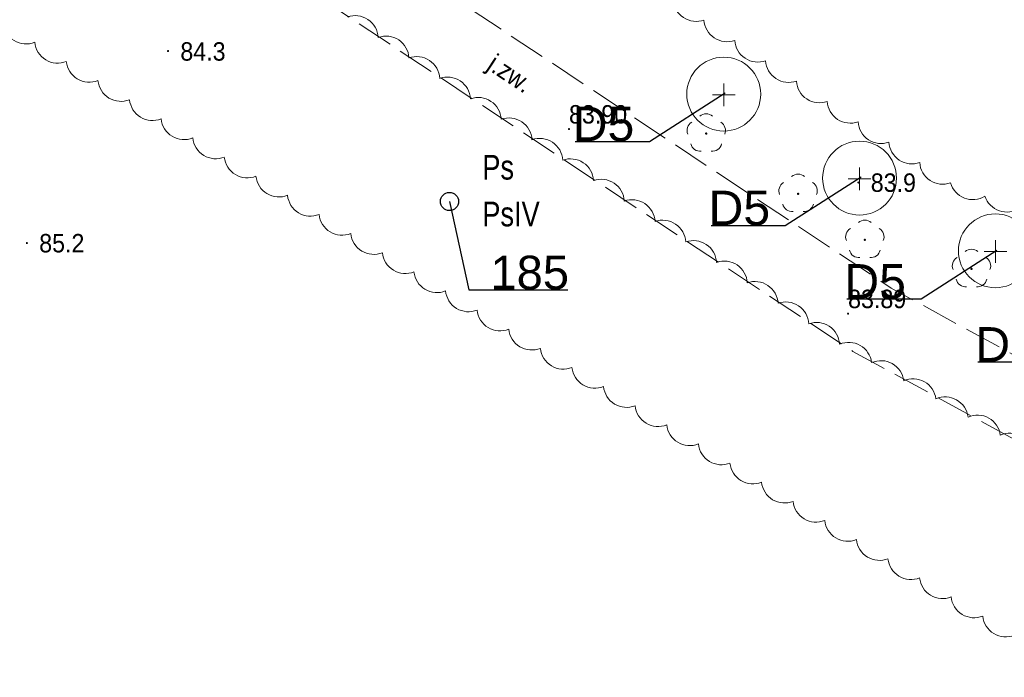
# Model space of a CAD drawing. Header units: metres. Extents: x 6540907 to 6541833, y 5893434 to 5894895.
# Tile 197 of 256: x 6541566 to 6541606, y 5894098 to 5894125. Entities that reach past the tile are written whole.
import ezdxf
from ezdxf import colors
from ezdxf.entities.mleader import LeaderData, LeaderLine
from ezdxf.enums import TextEntityAlignment as Align
from ezdxf.math import Vec2, Vec3

# ---------------------------------------------------------------- set-up
doc = ezdxf.new("R2010")
doc.units = ezdxf.units.M
doc.header["$MEASUREMENT"] = 0
doc.linetypes.add('1.5_0.5', pattern=[2, 1.5, -0.5])
doc.layers.get('0').update_dxf_attribs({"color": 2, "linetype": 'CONTINUOUS', "lineweight": 5})
for name, color, linetype, lineweight in [('209-oznaczenie konturu klasyfikacyjnego', 251, 'CONTINUOUS', 9), ('210-oznaczenie konturu użytku gruntowego', 251, 'CONTINUOUS', 9), ('drzewo liściaste', 251, 'CONTINUOUS', 9), ('jezdnia', 251, 'CONTINUOUS', 9), ('jezdnia-Atr17', 251, 'CONTINUOUS', 9), ('pikieta naturalna', 251, 'CONTINUOUS', 9), ('pikieta naturalna-Atr2', 251, 'CONTINUOUS', 9), ('pikieta sztuczna', 251, 'CONTINUOUS', 9), ('pikieta sztuczna-Atr2', 251, 'CONTINUOUS', 9), ('z_i_drzewa_opis', 7, 'CONTINUOUS', 25), ('z_nas_kom_fraxinus', 162, 'CONTINUOUS', 20)]:
    doc.layers.add(name, color=color, linetype=linetype, lineweight=lineweight)
doc.layers.add('z_i_masywy_grupy', color=7, linetype='CONTINUOUS', lineweight=13, true_color=0x7f926c)
doc.styles.add('Opisowy', font='arial.ttf')
doc.styles.get("Standard").update_dxf_attribs({"font": 'Arial', "width": 0.75})

# ---------------------------------------------------------------- blocks, each defined once
blk = doc.blocks.new('PW01')
at = {"linetype": 'Continuous', "lineweight": 13}
h = blk.add_hatch(color=0, dxfattribs=at)
edge = h.paths.add_edge_path()
edge.add_arc((0, 0), 0.045, 0, 360)
blk = doc.blocks.new('OP021')
at = {"linetype": 'Continuous', "lineweight": 13}
h = blk.add_hatch(color=0, dxfattribs=at)
edge = h.paths.add_edge_path()
edge.add_arc((0, 0), 0.05, 0, 360)
at = {"color": 0, "linetype": 'Continuous', "lineweight": 13}
for centre, start, end in [((0, 0.4), 49.272, 130.728), ((-0.38, 0.124), 121.308, 202.548), ((0.38, 0.124), 337.452, 58.692), ((-0.235, -0.324), 193.221, 274.871), ((0.235, -0.324), 265.129, 346.7789999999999)]:
    blk.add_arc(centre, 0.4, start, end, dxfattribs=at)
blk = doc.blocks.new('_None')
blk = doc.blocks.new('punkt')
h = blk.add_hatch()
h.set_pattern_fill('ANSI32', color=256, scale=0.2)
h.set_pattern_definition([(45, (-4781848.87, -5644337.08), (-1.347038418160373, 1.347038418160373), []), (45, (-4781847.971974, -5644337.08), (-1.347038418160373, 1.347038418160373), [])])
edge = h.paths.add_edge_path()
edge.add_arc((0, 0), 0.2429884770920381, 0, 360)
blk.add_circle((0, 0), 0.2429884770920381)
blk = doc.blocks.new('d')
at = {"linetype": 'Continuous'}
for points in [[(0, 0.4607452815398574), (0, -0.46074528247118)], [(0.46074528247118, 0), (-0.4607452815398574, 0)]]:
    blk.add_lwpolyline(points, dxfattribs=at)
blk.add_circle((0, 0.0311367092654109), 1.5, dxfattribs=at)

msp = doc.modelspace()

# ---------------------------------------------------------------- linework, layer by layer
at = {"layer": 'jezdnia', "linetype": '1.5_0.5', "lineweight": 18, "flags": 128}
msp.add_lwpolyline([(6541655.08, 5894095.497532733), (6541652.89, 5894097.547532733), (6541638.04, 5894102.997532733), (6541620.44, 5894105.987532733), (6541610.38, 5894109.317532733), (6541601.85, 5894113.977532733), (6541547.45, 5894150.097532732), (6541531.44, 5894159.047532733), (6541531.12, 5894155.937532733), (6541545.86, 5894147.557532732), (6541600.29, 5894111.407532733), (6541609.18, 5894106.557532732), (6541619.72, 5894103.067532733), (6541637.26, 5894100.087532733), (6541651.25, 5894094.947532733), (6541653.68, 5894093.367532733), (6541654.6, 5894094.937532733)], close=True, dxfattribs=at)
at = {"layer": 'z_i_masywy_grupy', "linetype": 'Continuous'}
for points in [[(6541607.072193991, 5894117.229509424, -0.4999999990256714), (6541605.652757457, 5894117.714483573, -0.4999999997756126), (6541604.259150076, 5894118.252031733, -0.5000000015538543), (6541603.007821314, 5894119.079181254, -0.5000000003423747), (6541601.756492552, 5894119.906330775, -0.5000000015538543), (6541600.505163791, 5894120.733480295, -0.5000000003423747), (6541599.253835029, 5894121.560629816, -0.5000000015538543), (6541598.002506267, 5894122.387779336, -0.5000000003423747), (6541596.751177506, 5894123.214928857, -0.5000000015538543), (6541595.499848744, 5894124.042078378, -0.4999999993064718), (6541594.248519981, 5894124.869227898, -0.5), (6541592.997191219, 5894125.696377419, -0.4999999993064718)], [(6541579.773435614, 5894124.992619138, -0.4999999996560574), (6541581.022252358, 5894124.161681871, -0.5), (6541582.271069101, 5894123.330744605, -0.4999999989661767), (6541583.519885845, 5894122.499807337, -0.5), (6541584.768702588, 5894121.668870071, -0.4999999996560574), (6541586.017519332, 5894120.837932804, -0.4999999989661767), (6541587.266336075, 5894120.006995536, -0.5), (6541588.515152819, 5894119.17605827, -0.4999999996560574), (6541589.763969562, 5894118.345121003, -0.5), (6541591.012786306, 5894117.514183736, -0.4999999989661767), (6541592.261603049, 5894116.683246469, -0.5), (6541593.510419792, 5894115.852309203, -0.4999999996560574), (6541594.759236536, 5894115.021371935, -0.5), (6541596.008053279, 5894114.190434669, -0.4999999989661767), (6541597.256870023, 5894113.359497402, -0.4999999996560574), (6541598.505686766, 5894112.528560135, -0.5), (6541599.75450351, 5894111.697622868, -0.4999999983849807), (6541601.054364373, 5894110.949887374, -0.5000000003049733), (6541602.360939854, 5894110.213096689, -0.5000000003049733), (6541603.667515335, 5894109.476306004, -0.5000000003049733), (6541604.974090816, 5894108.739515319, -0.4999999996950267), (6541606.280666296, 5894108.002724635, -0.5000000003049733), (6541607.587241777, 5894107.26593395, -0.5)], [(6541606.851134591, 5894099.873887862, -0.4999999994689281), (6541605.56810776, 5894100.650960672, -0.4999999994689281), (6541604.285080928, 5894101.428033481, -0.4999999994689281), (6541603.002054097, 5894102.205106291, -0.4999999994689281), (6541601.719027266, 5894102.982179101, -0.4999999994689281), (6541600.436000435, 5894103.75925191, -0.4999999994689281), (6541599.152973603, 5894104.53632472, -0.4999999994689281), (6541597.869946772, 5894105.31339753, -0.4999999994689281), (6541596.586919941, 5894106.090470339, -0.4999999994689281), (6541595.30389311, 5894106.867543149, -0.4999999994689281), (6541594.020866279, 5894107.644615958, -0.4999999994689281), (6541592.737839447, 5894108.421688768, -0.4999999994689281), (6541591.454812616, 5894109.198761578, -0.4999999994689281), (6541590.171785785, 5894109.975834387, -0.4999999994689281), (6541588.888758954, 5894110.752907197, -0.4999999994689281), (6541587.605732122, 5894111.529980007, -0.4999999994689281), (6541586.322705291, 5894112.307052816, -0.4999999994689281), (6541585.03967846, 5894113.084125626, -0.4999999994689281), (6541583.756651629, 5894113.861198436, -0.4999999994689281), (6541582.473624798, 5894114.638271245, -0.4999999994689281), (6541581.190597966, 5894115.415344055, -0.4999999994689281), (6541579.907571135, 5894116.192416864, -0.4999999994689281), (6541578.624544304, 5894116.969489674, -0.4999999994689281), (6541577.341517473, 5894117.746562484, -0.4999999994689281), (6541576.058490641, 5894118.523635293, -0.4999999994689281), (6541574.77546381, 5894119.300708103, -0.4999999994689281), (6541573.492436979, 5894120.077780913, -0.4999999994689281), (6541572.209410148, 5894120.854853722, -0.4999999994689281), (6541570.926383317, 5894121.631926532, -0.4999999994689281), (6541569.643356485, 5894122.408999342, -0.4999999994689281), (6541568.360329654, 5894123.186072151, -0.4999999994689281), (6541567.077302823, 5894123.963144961, -0.4999999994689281), (6541565.794275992, 5894124.74021777, -0.4999999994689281)]]:
    msp.add_lwpolyline(points, format="xyb", dxfattribs=at)

# ---------------------------------------------------------------- block references
at = {"layer": 'drzewo liściaste', "linetype": 'Continuous', "lineweight": 18}
for p in [(6541594.34, 5894120.257532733), (6541594.34, 5894120.257532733), (6541594.34, 5894120.257532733), (6541598.07, 5894117.807532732), (6541598.07, 5894117.807532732), (6541598.07, 5894117.807532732), (6541600.78, 5894115.937532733), (6541600.78, 5894115.937532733), (6541600.78, 5894115.937532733), (6541605.11, 5894114.757532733), (6541605.11, 5894114.757532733), (6541605.11, 5894114.757532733)]:
    msp.add_blockref('OP021', p, dxfattribs=at)
at = {"layer": 'pikieta naturalna', "linetype": 'Continuous', "lineweight": 13}
for p in [(6541572.49, 5894123.607532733), (6541600.52, 5894118.267532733), (6541566.76, 5894115.807532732)]:
    msp.add_blockref('PW01', p, dxfattribs=at)
at = {"layer": 'pikieta sztuczna', "linetype": 'Continuous', "lineweight": 13}
for p in [(6541588.77, 5894120.437532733), (6541600.1, 5894112.937532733)]:
    msp.add_blockref('PW01', p, dxfattribs=at)
at = {"layer": 'z_i_drzewa_opis', "ltscale": 0.01, "xscale": 1.520278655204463, "yscale": 1.520278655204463, "zscale": 1.520278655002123}
msp.add_blockref('punkt', (6541583.916462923, 5894117.496001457), dxfattribs=at)
at = {"layer": 'z_nas_kom_fraxinus', "linetype": 'Continuous'}
for p in [(6541595.050722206, 5894121.828137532), (6541600.564702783, 5894118.414720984), (6541606.07868336, 5894115.460802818)]:
    msp.add_blockref('d', p, dxfattribs=at)

# ---------------------------------------------------------------- texts
at = {"layer": '209-oznaczenie konturu klasyfikacyjnego', "linetype": 'Continuous', "lineweight": 18, "width": 0.79}
msp.add_text('PsIV', height=1, dxfattribs=at).set_placement((6541585.25, 5894117.487532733), align=Align.TOP_LEFT)
at = {"layer": '210-oznaczenie konturu użytku gruntowego', "linetype": 'Continuous', "lineweight": 18, "width": 0.79}
msp.add_text('Ps', height=1, dxfattribs=at).set_placement((6541585.25, 5894118.387532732))
at = {"layer": 'jezdnia-Atr17', "width": 0.9}
msp.add_text('j.zw.', height=0.75, rotation=326.417, dxfattribs=at).set_placement((6541585.39, 5894122.907532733))
at = {"layer": 'pikieta naturalna-Atr2', "width": 0.9}
for s, p in [('84.3', (6541572.99, 5894123.217532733)), ('83.9', (6541601.02, 5894117.887532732)), ('85.2', (6541567.26, 5894115.427532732))]:
    msp.add_text(s, height=0.75, dxfattribs=at).set_placement(p)
at = {"layer": 'pikieta sztuczna-Atr2', "width": 0.9}
for s, p in [('83.90', (6541588.77, 5894120.437532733)), ('83.89', (6541600.1, 5894112.937532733))]:
    msp.add_text(s, height=0.75, dxfattribs=at).set_placement(p, align=Align.BOTTOM_LEFT)

# ---------------------------------------------------------------- leaders
at = {"layer": 'z_i_drzewa_opis'}
ml = msp.add_multileader_mtext('Standard', dxfattribs=at)
ml.set_content('D5', color=256, style='Opisowy')
ml.set_leader_properties()
ml.set_arrow_properties(name='NONE')
ml.build(insert=Vec2(0, 0))
ml.multileader.update_dxf_attribs({"has_dogleg": 0, "text_left_attachment_type": 6, "text_right_attachment_type": 5, "text_top_attachment_type": 0, "text_bottom_attachment_type": 0, "dogleg_length": 1.91433062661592, "arrow_head_size": 4.903810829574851})
ctx = ml.context
ctx.base_point, ctx.char_height, ctx.arrow_head_size, ctx.landing_gap_size, ctx.plane_origin, ctx.plane_x_axis, ctx.plane_y_axis = Vec3(6541588.536325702, 5894119.925624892), 1.4, 4.903810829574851, 0.6129763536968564, Vec3(6541597.193002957, 5894116.856780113), Vec3(1, 1.49998432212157e-15), Vec3(-1.49998432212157e-15, 1)
ctx.left_attachment, ctx.right_attachment, ctx.text_align_type, ctx.attachment_type = 6, 5, 2, 2
notes = []
notes.append((ctx, [(1, (1, 1, 0), (6541594.161609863, 5894119.925624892), (-1, -1.499984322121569e-15), 2.128390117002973, [(0, [(6541595.111232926, 5894121.898050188), (6541592.033219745, 5894119.925624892), (6541592.033219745, 5894119.925624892), (6541592.033219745, 5894119.925624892), (6541592.033219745, 5894119.925624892), (6541592.033219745, 5894119.925624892), (6541592.033219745, 5894119.925624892), (6541592.033219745, 5894119.925624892), (6541592.033219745, 5894119.925624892), (6541592.033219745, 5894119.925624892), (6541592.033219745, 5894119.925624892), (6541592.033219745, 5894119.925624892), (6541592.033219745, 5894119.925624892), (6541592.033219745, 5894119.925624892), (6541592.033219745, 5894119.925624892), (6541592.033219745, 5894119.925624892), (6541592.033219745, 5894119.925624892), (6541592.033219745, 5894119.925624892), (6541592.033219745, 5894119.925624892), (6541592.033219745, 5894119.925624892), (6541592.033219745, 5894119.925624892), (6541592.033219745, 5894119.925624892), (6541592.033219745, 5894119.925624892), (6541592.033219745, 5894119.925624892), (6541592.033219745, 5894119.925624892), (6541592.033219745, 5894119.925624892), (6541592.033219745, 5894119.925624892), (6541592.033219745, 5894119.925624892), (6541592.033219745, 5894119.925624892), (6541592.033219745, 5894119.925624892), (6541592.033219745, 5894119.925624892), (6541592.033219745, 5894119.925624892), (6541592.033219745, 5894119.925624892), (6541592.033219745, 5894119.925624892), (6541592.033219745, 5894119.925624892), (6541592.033219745, 5894119.925624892), (6541592.033219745, 5894119.925624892), (6541592.033219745, 5894119.925624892), (6541592.033219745, 5894119.925624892), (6541592.033219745, 5894119.925624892), (6541592.033219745, 5894119.925624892), (6541592.033219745, 5894119.925624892), (6541592.033219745, 5894119.925624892), (6541592.033219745, 5894119.925624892), (6541592.033219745, 5894119.925624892), (6541592.033219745, 5894119.925624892), (6541592.033219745, 5894119.925624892), (6541592.033219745, 5894119.925624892), (6541592.033219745, 5894119.925624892), (6541592.033219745, 5894119.925624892), (6541592.033219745, 5894119.925624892), (6541592.033219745, 5894119.925624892), (6541592.033219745, 5894119.925624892), (6541592.033219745, 5894119.925624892), (6541592.033219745, 5894119.925624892), (6541592.033219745, 5894119.925624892), (6541592.033219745, 5894119.925624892), (6541592.033219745, 5894119.925624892), (6541592.033219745, 5894119.925624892), (6541592.033219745, 5894119.925624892), (6541592.033219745, 5894119.925624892), (6541592.033219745, 5894119.925624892), (6541592.033219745, 5894119.925624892), (6541592.033219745, 5894119.925624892), (6541592.033219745, 5894119.925624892), (6541592.033219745, 5894119.925624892), (6541592.033219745, 5894119.925624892), (6541592.033219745, 5894119.925624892), (6541592.033219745, 5894119.925624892), (6541592.033219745, 5894119.925624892), (6541592.033219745, 5894119.925624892), (6541592.033219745, 5894119.925624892), (6541592.033219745, 5894119.925624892), (6541592.033219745, 5894119.925624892), (6541592.033219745, 5894119.925624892), (6541592.033219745, 5894119.925624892), (6541592.033219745, 5894119.925624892), (6541592.033219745, 5894119.925624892), (6541592.033219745, 5894119.925624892), (6541592.033219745, 5894119.925624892), (6541592.033219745, 5894119.925624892), (6541592.033219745, 5894119.925624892), (6541592.033219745, 5894119.925624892), (6541592.033219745, 5894119.925624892), (6541592.033219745, 5894119.925624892), (6541592.033219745, 5894119.925624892), (6541592.033219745, 5894119.925624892), (6541592.033219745, 5894119.925624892), (6541592.033219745, 5894119.925624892), (6541592.033219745, 5894119.925624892), (6541592.033219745, 5894119.925624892), (6541592.033219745, 5894119.925624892), (6541592.033219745, 5894119.925624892), (6541592.033219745, 5894119.925624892), (6541592.033219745, 5894119.925624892), (6541592.033219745, 5894119.925624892), (6541592.033219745, 5894119.925624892), (6541592.033219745, 5894119.925624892), (6541592.033219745, 5894119.925624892), (6541592.033219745, 5894119.925624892), (6541592.033219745, 5894119.925624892), (6541592.033219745, 5894119.925624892), (6541592.033219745, 5894119.925624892), (6541592.033219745, 5894119.925624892), (6541592.033219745, 5894119.925624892), (6541592.033219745, 5894119.925624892), (6541592.033219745, 5894119.925624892), (6541592.033219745, 5894119.925624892), (6541592.033219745, 5894119.925624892), (6541592.033219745, 5894119.925624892), (6541592.033219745, 5894119.925624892), (6541592.033219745, 5894119.925624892), (6541592.033219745, 5894119.925624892), (6541592.033219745, 5894119.925624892), (6541592.033219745, 5894119.925624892), (6541592.033219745, 5894119.925624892), (6541592.033219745, 5894119.925624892), (6541592.033219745, 5894119.925624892), (6541592.033219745, 5894119.925624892), (6541592.033219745, 5894119.925624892), (6541592.033219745, 5894119.925624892), (6541592.033219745, 5894119.925624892)], 256, [])])]))
ctx.mtext.insert, ctx.mtext.text_direction, ctx.mtext.rotation, ctx.mtext.alignment, ctx.mtext.flow_direction = Vec3(6541591.420243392, 5894121.34949938), Vec3(1, 1.49998432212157e-15), 1.49998432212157e-15, 3, 5
ml = msp.add_multileader_mtext('Standard', dxfattribs=at)
ml.set_content('D5', color=256, style='Opisowy')
ml.set_leader_properties()
ml.set_arrow_properties(name='NONE')
ml.build(insert=Vec2(0, 0))
ml.multileader.update_dxf_attribs({"has_dogleg": 0, "text_left_attachment_type": 6, "text_right_attachment_type": 5, "text_top_attachment_type": 0, "text_bottom_attachment_type": 0, "dogleg_length": 1.91433062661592, "arrow_head_size": 4.903810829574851})
ctx = ml.context
ctx.base_point, ctx.char_height, ctx.arrow_head_size, ctx.landing_gap_size, ctx.plane_origin, ctx.plane_x_axis, ctx.plane_y_axis = Vec3(6541594.050306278, 5894116.512208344), 1.4, 4.903810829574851, 0.6129763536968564, Vec3(6541602.706983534, 5894113.443363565), Vec3(1, 1.49998432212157e-15), Vec3(-1.49998432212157e-15, 1)
ctx.left_attachment, ctx.right_attachment, ctx.text_align_type, ctx.attachment_type = 6, 5, 2, 2
notes.append((ctx, [(1, (1, 1, 0), (6541599.67559044, 5894116.512208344), (-1, -1.499984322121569e-15), 2.128390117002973, [(0, [(6541600.625213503, 5894118.48463364), (6541597.547200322, 5894116.512208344), (6541597.547200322, 5894116.512208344), (6541597.547200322, 5894116.512208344), (6541597.547200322, 5894116.512208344), (6541597.547200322, 5894116.512208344), (6541597.547200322, 5894116.512208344), (6541597.547200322, 5894116.512208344), (6541597.547200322, 5894116.512208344), (6541597.547200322, 5894116.512208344), (6541597.547200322, 5894116.512208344), (6541597.547200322, 5894116.512208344), (6541597.547200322, 5894116.512208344), (6541597.547200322, 5894116.512208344), (6541597.547200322, 5894116.512208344), (6541597.547200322, 5894116.512208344), (6541597.547200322, 5894116.512208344), (6541597.547200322, 5894116.512208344), (6541597.547200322, 5894116.512208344), (6541597.547200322, 5894116.512208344), (6541597.547200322, 5894116.512208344), (6541597.547200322, 5894116.512208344), (6541597.547200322, 5894116.512208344), (6541597.547200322, 5894116.512208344), (6541597.547200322, 5894116.512208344), (6541597.547200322, 5894116.512208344), (6541597.547200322, 5894116.512208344), (6541597.547200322, 5894116.512208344), (6541597.547200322, 5894116.512208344), (6541597.547200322, 5894116.512208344), (6541597.547200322, 5894116.512208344), (6541597.547200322, 5894116.512208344), (6541597.547200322, 5894116.512208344), (6541597.547200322, 5894116.512208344), (6541597.547200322, 5894116.512208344), (6541597.547200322, 5894116.512208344), (6541597.547200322, 5894116.512208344), (6541597.547200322, 5894116.512208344), (6541597.547200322, 5894116.512208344), (6541597.547200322, 5894116.512208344), (6541597.547200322, 5894116.512208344), (6541597.547200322, 5894116.512208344), (6541597.547200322, 5894116.512208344), (6541597.547200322, 5894116.512208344), (6541597.547200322, 5894116.512208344), (6541597.547200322, 5894116.512208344), (6541597.547200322, 5894116.512208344), (6541597.547200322, 5894116.512208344), (6541597.547200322, 5894116.512208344), (6541597.547200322, 5894116.512208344), (6541597.547200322, 5894116.512208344), (6541597.547200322, 5894116.512208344), (6541597.547200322, 5894116.512208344), (6541597.547200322, 5894116.512208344), (6541597.547200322, 5894116.512208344), (6541597.547200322, 5894116.512208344), (6541597.547200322, 5894116.512208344), (6541597.547200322, 5894116.512208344), (6541597.547200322, 5894116.512208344), (6541597.547200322, 5894116.512208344), (6541597.547200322, 5894116.512208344), (6541597.547200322, 5894116.512208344), (6541597.547200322, 5894116.512208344), (6541597.547200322, 5894116.512208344), (6541597.547200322, 5894116.512208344), (6541597.547200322, 5894116.512208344), (6541597.547200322, 5894116.512208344), (6541597.547200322, 5894116.512208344), (6541597.547200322, 5894116.512208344), (6541597.547200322, 5894116.512208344), (6541597.547200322, 5894116.512208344), (6541597.547200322, 5894116.512208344), (6541597.547200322, 5894116.512208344), (6541597.547200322, 5894116.512208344), (6541597.547200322, 5894116.512208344), (6541597.547200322, 5894116.512208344), (6541597.547200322, 5894116.512208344), (6541597.547200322, 5894116.512208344), (6541597.547200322, 5894116.512208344), (6541597.547200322, 5894116.512208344), (6541597.547200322, 5894116.512208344), (6541597.547200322, 5894116.512208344), (6541597.547200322, 5894116.512208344), (6541597.547200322, 5894116.512208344), (6541597.547200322, 5894116.512208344), (6541597.547200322, 5894116.512208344), (6541597.547200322, 5894116.512208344), (6541597.547200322, 5894116.512208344), (6541597.547200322, 5894116.512208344), (6541597.547200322, 5894116.512208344), (6541597.547200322, 5894116.512208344), (6541597.547200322, 5894116.512208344), (6541597.547200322, 5894116.512208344), (6541597.547200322, 5894116.512208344), (6541597.547200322, 5894116.512208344), (6541597.547200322, 5894116.512208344), (6541597.547200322, 5894116.512208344), (6541597.547200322, 5894116.512208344), (6541597.547200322, 5894116.512208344), (6541597.547200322, 5894116.512208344), (6541597.547200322, 5894116.512208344), (6541597.547200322, 5894116.512208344), (6541597.547200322, 5894116.512208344), (6541597.547200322, 5894116.512208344), (6541597.547200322, 5894116.512208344), (6541597.547200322, 5894116.512208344), (6541597.547200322, 5894116.512208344), (6541597.547200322, 5894116.512208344), (6541597.547200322, 5894116.512208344), (6541597.547200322, 5894116.512208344), (6541597.547200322, 5894116.512208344), (6541597.547200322, 5894116.512208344), (6541597.547200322, 5894116.512208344), (6541597.547200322, 5894116.512208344), (6541597.547200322, 5894116.512208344), (6541597.547200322, 5894116.512208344), (6541597.547200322, 5894116.512208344), (6541597.547200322, 5894116.512208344), (6541597.547200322, 5894116.512208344), (6541597.547200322, 5894116.512208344), (6541597.547200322, 5894116.512208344), (6541597.547200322, 5894116.512208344)], 256, [])])]))
ctx.mtext.insert, ctx.mtext.text_direction, ctx.mtext.rotation, ctx.mtext.alignment, ctx.mtext.flow_direction = Vec3(6541596.934223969, 5894117.936082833), Vec3(1, 1.49998432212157e-15), 1.49998432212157e-15, 3, 5
ml = msp.add_multileader_mtext('Standard', dxfattribs=at)
ml.set_content('185', color=256, style='Opisowy')
ml.set_leader_properties()
ml.set_arrow_properties(name='NONE')
ml.build(insert=Vec2(0, 0))
ml.multileader.update_dxf_attribs({"has_dogleg": 0, "text_left_attachment_type": 6, "text_right_attachment_type": 5, "text_top_attachment_type": 0, "text_bottom_attachment_type": 0, "dogleg_length": 1.91433062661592, "arrow_head_size": 7.005444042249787})
ctx = ml.context
ctx.base_point, ctx.char_height, ctx.arrow_head_size, ctx.landing_gap_size, ctx.plane_origin, ctx.plane_x_axis, ctx.plane_y_axis = Vec3(6541584.705121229, 5894113.903599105), 1.368250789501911, 7.005444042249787, 0.8756805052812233, Vec3(6541577.334002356, 5894109.519535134), Vec3(1, -1.49998432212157e-15), Vec3(1.49998432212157e-15, 1)
ctx.left_attachment, ctx.right_attachment, ctx.attachment_type = 6, 5, 2
notes.append((ctx, [(1, (1, 1, 0), (6541581.664563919, 5894113.903599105), (1, -1.49998432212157e-15), 3.040557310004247, [(0, [(6541583.916462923, 5894117.496001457), (6541584.70512123, 5894113.903599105), (6541584.70512123, 5894113.903599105), (6541584.70512123, 5894113.903599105), (6541584.70512123, 5894113.903599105), (6541584.70512123, 5894113.903599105), (6541584.70512123, 5894113.903599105), (6541584.70512123, 5894113.903599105), (6541584.70512123, 5894113.903599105), (6541584.70512123, 5894113.903599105), (6541584.70512123, 5894113.903599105), (6541584.70512123, 5894113.903599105), (6541584.705121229, 5894113.903599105), (6541584.705121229, 5894113.903599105), (6541584.705121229, 5894113.903599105), (6541584.705121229, 5894113.903599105), (6541584.705121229, 5894113.903599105), (6541584.705121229, 5894113.903599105), (6541584.705121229, 5894113.903599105), (6541584.705121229, 5894113.903599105), (6541584.705121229, 5894113.903599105), (6541584.705121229, 5894113.903599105), (6541584.705121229, 5894113.903599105), (6541584.705121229, 5894113.903599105), (6541584.705121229, 5894113.903599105), (6541584.705121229, 5894113.903599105), (6541584.705121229, 5894113.903599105), (6541584.705121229, 5894113.903599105), (6541584.705121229, 5894113.903599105), (6541584.705121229, 5894113.903599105), (6541584.705121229, 5894113.903599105), (6541584.705121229, 5894113.903599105), (6541584.705121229, 5894113.903599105), (6541584.705121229, 5894113.903599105), (6541584.705121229, 5894113.903599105), (6541584.705121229, 5894113.903599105), (6541584.705121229, 5894113.903599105), (6541584.705121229, 5894113.903599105), (6541584.705121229, 5894113.903599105), (6541584.705121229, 5894113.903599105), (6541584.705121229, 5894113.903599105), (6541584.705121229, 5894113.903599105), (6541584.705121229, 5894113.903599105), (6541584.705121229, 5894113.903599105), (6541584.705121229, 5894113.903599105), (6541584.705121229, 5894113.903599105), (6541584.705121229, 5894113.903599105), (6541584.705121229, 5894113.903599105), (6541584.705121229, 5894113.903599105), (6541584.705121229, 5894113.903599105), (6541584.705121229, 5894113.903599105), (6541584.705121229, 5894113.903599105), (6541584.705121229, 5894113.903599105), (6541584.705121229, 5894113.903599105), (6541584.705121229, 5894113.903599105), (6541584.705121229, 5894113.903599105), (6541584.705121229, 5894113.903599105), (6541584.705121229, 5894113.903599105), (6541584.705121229, 5894113.903599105), (6541584.705121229, 5894113.903599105), (6541584.705121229, 5894113.903599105), (6541584.705121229, 5894113.903599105), (6541584.705121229, 5894113.903599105), (6541584.705121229, 5894113.903599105), (6541584.705121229, 5894113.903599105), (6541584.705121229, 5894113.903599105), (6541584.705121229, 5894113.903599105), (6541584.705121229, 5894113.903599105), (6541584.705121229, 5894113.903599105), (6541584.705121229, 5894113.903599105), (6541584.705121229, 5894113.903599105), (6541584.705121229, 5894113.903599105), (6541584.705121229, 5894113.903599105), (6541584.705121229, 5894113.903599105), (6541584.705121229, 5894113.903599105), (6541584.705121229, 5894113.903599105), (6541584.705121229, 5894113.903599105), (6541584.705121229, 5894113.903599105), (6541584.705121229, 5894113.903599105), (6541584.705121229, 5894113.903599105), (6541584.705121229, 5894113.903599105), (6541584.705121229, 5894113.903599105), (6541584.705121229, 5894113.903599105), (6541584.705121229, 5894113.903599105), (6541584.705121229, 5894113.903599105), (6541584.705121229, 5894113.903599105), (6541584.705121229, 5894113.903599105), (6541584.705121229, 5894113.903599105), (6541584.705121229, 5894113.903599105), (6541584.705121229, 5894113.903599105), (6541584.705121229, 5894113.903599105), (6541584.705121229, 5894113.903599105), (6541584.705121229, 5894113.903599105), (6541584.705121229, 5894113.903599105), (6541584.705121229, 5894113.903599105), (6541584.705121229, 5894113.903599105), (6541584.705121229, 5894113.903599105), (6541584.705121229, 5894113.903599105), (6541584.705121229, 5894113.903599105), (6541584.705121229, 5894113.903599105), (6541584.705121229, 5894113.903599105), (6541584.705121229, 5894113.903599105), (6541584.705121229, 5894113.903599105), (6541584.705121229, 5894113.903599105), (6541584.705121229, 5894113.903599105), (6541584.705121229, 5894113.903599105), (6541584.705121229, 5894113.903599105), (6541584.705121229, 5894113.903599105), (6541584.705121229, 5894113.903599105), (6541584.705121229, 5894113.903599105), (6541584.705121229, 5894113.903599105), (6541584.705121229, 5894113.903599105), (6541584.705121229, 5894113.903599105), (6541584.705121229, 5894113.903599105), (6541584.705121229, 5894113.903599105), (6541584.705121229, 5894113.903599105), (6541584.705121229, 5894113.903599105), (6541584.705121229, 5894113.903599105), (6541584.705121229, 5894113.903599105), (6541584.705121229, 5894113.903599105), (6541584.705121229, 5894113.903599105), (6541584.705121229, 5894113.903599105), (6541584.705121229, 5894113.903599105), (6541584.705121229, 5894113.903599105), (6541584.705121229, 5894113.903599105), (6541584.705121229, 5894113.903599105), (6541584.705121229, 5894113.903599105), (6541584.705121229, 5894113.903599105), (6541584.705121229, 5894113.903599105), (6541584.705121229, 5894113.903599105)], 256, [])])]))
ctx.mtext.insert, ctx.mtext.text_direction, ctx.mtext.rotation, ctx.mtext.flow_direction = Vec3(6541585.580801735, 5894115.295182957), Vec3(1, -1.49998432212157e-15), -1.49998432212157e-15, 5
ml = msp.add_multileader_mtext('Standard', dxfattribs=at)
ml.set_content('D5', color=256, style='Opisowy')
ml.set_leader_properties()
ml.set_arrow_properties(name='NONE')
ml.build(insert=Vec2(0, 0))
ml.multileader.update_dxf_attribs({"has_dogleg": 0, "text_left_attachment_type": 6, "text_right_attachment_type": 5, "text_top_attachment_type": 0, "text_bottom_attachment_type": 0, "dogleg_length": 1.91433062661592, "arrow_head_size": 4.903810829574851})
ctx = ml.context
ctx.base_point, ctx.char_height, ctx.arrow_head_size, ctx.landing_gap_size, ctx.plane_origin, ctx.plane_x_axis, ctx.plane_y_axis = Vec3(6541599.564286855, 5894113.527153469), 1.4, 4.903810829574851, 0.6129763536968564, Vec3(6541608.22096411, 5894110.458308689), Vec3(1, 1.49998432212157e-15), Vec3(-1.49998432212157e-15, 1)
ctx.left_attachment, ctx.right_attachment, ctx.text_align_type, ctx.attachment_type = 6, 5, 2, 2
notes.append((ctx, [(1, (1, 1, 0), (6541605.189571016, 5894113.527153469), (-1, -1.499984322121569e-15), 2.128390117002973, [(0, [(6541606.13919408, 5894115.499578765), (6541603.061180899, 5894113.527153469), (6541603.061180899, 5894113.527153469), (6541603.061180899, 5894113.527153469), (6541603.061180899, 5894113.527153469), (6541603.061180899, 5894113.527153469), (6541603.061180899, 5894113.527153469), (6541603.061180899, 5894113.527153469), (6541603.061180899, 5894113.527153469), (6541603.061180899, 5894113.527153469), (6541603.061180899, 5894113.527153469), (6541603.061180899, 5894113.527153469), (6541603.061180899, 5894113.527153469), (6541603.061180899, 5894113.527153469), (6541603.061180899, 5894113.527153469), (6541603.061180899, 5894113.527153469), (6541603.061180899, 5894113.527153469), (6541603.061180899, 5894113.527153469), (6541603.061180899, 5894113.527153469), (6541603.061180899, 5894113.527153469), (6541603.061180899, 5894113.527153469), (6541603.061180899, 5894113.527153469), (6541603.061180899, 5894113.527153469), (6541603.061180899, 5894113.527153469), (6541603.061180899, 5894113.527153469), (6541603.061180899, 5894113.527153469), (6541603.061180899, 5894113.527153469), (6541603.061180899, 5894113.527153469), (6541603.061180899, 5894113.527153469), (6541603.061180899, 5894113.527153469), (6541603.061180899, 5894113.527153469), (6541603.061180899, 5894113.527153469), (6541603.061180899, 5894113.527153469), (6541603.061180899, 5894113.527153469), (6541603.061180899, 5894113.527153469), (6541603.061180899, 5894113.527153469), (6541603.061180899, 5894113.527153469), (6541603.061180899, 5894113.527153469), (6541603.061180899, 5894113.527153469), (6541603.061180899, 5894113.527153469), (6541603.061180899, 5894113.527153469), (6541603.061180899, 5894113.527153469), (6541603.061180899, 5894113.527153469), (6541603.061180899, 5894113.527153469), (6541603.061180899, 5894113.527153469), (6541603.061180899, 5894113.527153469), (6541603.061180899, 5894113.527153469), (6541603.061180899, 5894113.527153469), (6541603.061180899, 5894113.527153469), (6541603.061180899, 5894113.527153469), (6541603.061180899, 5894113.527153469), (6541603.061180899, 5894113.527153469), (6541603.061180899, 5894113.527153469), (6541603.061180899, 5894113.527153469), (6541603.061180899, 5894113.527153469), (6541603.061180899, 5894113.527153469), (6541603.061180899, 5894113.527153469), (6541603.061180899, 5894113.527153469), (6541603.061180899, 5894113.527153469), (6541603.061180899, 5894113.527153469), (6541603.061180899, 5894113.527153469), (6541603.061180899, 5894113.527153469), (6541603.061180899, 5894113.527153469), (6541603.061180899, 5894113.527153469), (6541603.061180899, 5894113.527153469), (6541603.061180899, 5894113.527153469), (6541603.061180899, 5894113.527153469), (6541603.061180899, 5894113.527153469), (6541603.061180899, 5894113.527153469), (6541603.061180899, 5894113.527153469), (6541603.061180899, 5894113.527153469), (6541603.061180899, 5894113.527153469), (6541603.061180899, 5894113.527153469), (6541603.061180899, 5894113.527153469), (6541603.061180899, 5894113.527153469), (6541603.061180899, 5894113.527153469), (6541603.061180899, 5894113.527153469), (6541603.061180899, 5894113.527153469), (6541603.061180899, 5894113.527153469), (6541603.061180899, 5894113.527153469), (6541603.061180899, 5894113.527153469), (6541603.061180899, 5894113.527153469), (6541603.061180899, 5894113.527153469), (6541603.061180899, 5894113.527153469), (6541603.061180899, 5894113.527153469), (6541603.061180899, 5894113.527153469), (6541603.061180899, 5894113.527153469), (6541603.061180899, 5894113.527153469), (6541603.061180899, 5894113.527153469), (6541603.061180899, 5894113.527153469), (6541603.061180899, 5894113.527153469), (6541603.061180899, 5894113.527153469), (6541603.061180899, 5894113.527153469), (6541603.061180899, 5894113.527153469), (6541603.061180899, 5894113.527153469), (6541603.061180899, 5894113.527153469), (6541603.061180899, 5894113.527153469), (6541603.061180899, 5894113.527153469), (6541603.061180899, 5894113.527153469), (6541603.061180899, 5894113.527153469), (6541603.061180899, 5894113.527153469), (6541603.061180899, 5894113.527153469), (6541603.061180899, 5894113.527153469), (6541603.061180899, 5894113.527153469), (6541603.061180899, 5894113.527153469), (6541603.061180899, 5894113.527153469), (6541603.061180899, 5894113.527153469), (6541603.061180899, 5894113.527153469), (6541603.061180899, 5894113.527153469), (6541603.061180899, 5894113.527153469), (6541603.061180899, 5894113.527153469), (6541603.061180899, 5894113.527153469), (6541603.061180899, 5894113.527153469), (6541603.061180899, 5894113.527153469), (6541603.061180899, 5894113.527153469), (6541603.061180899, 5894113.527153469), (6541603.061180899, 5894113.527153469), (6541603.061180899, 5894113.527153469), (6541603.061180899, 5894113.527153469), (6541603.061180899, 5894113.527153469), (6541603.061180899, 5894113.527153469), (6541603.061180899, 5894113.527153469)], 256, [])])]))
ctx.mtext.insert, ctx.mtext.text_direction, ctx.mtext.rotation, ctx.mtext.alignment, ctx.mtext.flow_direction = Vec3(6541602.448204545, 5894114.951027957), Vec3(1, 1.49998432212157e-15), 1.49998432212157e-15, 3, 5
ml = msp.add_multileader_mtext('Standard', dxfattribs=at)
ml.set_content('D5', color=256, style='Opisowy')
ml.set_leader_properties()
ml.set_arrow_properties(name='NONE')
ml.build(insert=Vec2(0, 0))
ml.multileader.update_dxf_attribs({"has_dogleg": 0, "text_left_attachment_type": 6, "text_right_attachment_type": 5, "text_top_attachment_type": 0, "text_bottom_attachment_type": 0, "dogleg_length": 1.91433062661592, "arrow_head_size": 4.903810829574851})
ctx = ml.context
ctx.base_point, ctx.char_height, ctx.arrow_head_size, ctx.landing_gap_size, ctx.plane_origin, ctx.plane_x_axis, ctx.plane_y_axis = Vec3(6541604.881339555, 5894110.967091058), 1.4, 4.903810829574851, 0.6129763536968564, Vec3(6541613.53801681, 5894107.898246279), Vec3(1, 1.49998432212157e-15), Vec3(-1.49998432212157e-15, 1)
ctx.left_attachment, ctx.right_attachment, ctx.text_align_type, ctx.attachment_type = 6, 5, 2, 2
notes.append((ctx, [(1, (1, 1, 0), (6541610.506623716, 5894110.967091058), (-1, -1.499984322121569e-15), 2.128390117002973, [(0, [(6541611.456246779, 5894112.939516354), (6541608.378233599, 5894110.967091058), (6541608.378233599, 5894110.967091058), (6541608.378233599, 5894110.967091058), (6541608.378233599, 5894110.967091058), (6541608.378233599, 5894110.967091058), (6541608.378233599, 5894110.967091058), (6541608.378233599, 5894110.967091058), (6541608.378233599, 5894110.967091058), (6541608.378233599, 5894110.967091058), (6541608.378233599, 5894110.967091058), (6541608.378233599, 5894110.967091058), (6541608.378233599, 5894110.967091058), (6541608.378233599, 5894110.967091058), (6541608.378233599, 5894110.967091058), (6541608.378233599, 5894110.967091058), (6541608.378233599, 5894110.967091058), (6541608.378233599, 5894110.967091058), (6541608.378233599, 5894110.967091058), (6541608.378233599, 5894110.967091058), (6541608.378233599, 5894110.967091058), (6541608.378233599, 5894110.967091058), (6541608.378233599, 5894110.967091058), (6541608.378233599, 5894110.967091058), (6541608.378233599, 5894110.967091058), (6541608.378233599, 5894110.967091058), (6541608.378233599, 5894110.967091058), (6541608.378233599, 5894110.967091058), (6541608.378233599, 5894110.967091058), (6541608.378233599, 5894110.967091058), (6541608.378233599, 5894110.967091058), (6541608.378233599, 5894110.967091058), (6541608.378233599, 5894110.967091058), (6541608.378233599, 5894110.967091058), (6541608.378233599, 5894110.967091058), (6541608.378233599, 5894110.967091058), (6541608.378233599, 5894110.967091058), (6541608.378233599, 5894110.967091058), (6541608.378233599, 5894110.967091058), (6541608.378233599, 5894110.967091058), (6541608.378233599, 5894110.967091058), (6541608.378233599, 5894110.967091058), (6541608.378233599, 5894110.967091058), (6541608.378233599, 5894110.967091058), (6541608.378233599, 5894110.967091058), (6541608.378233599, 5894110.967091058), (6541608.378233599, 5894110.967091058), (6541608.378233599, 5894110.967091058), (6541608.378233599, 5894110.967091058), (6541608.378233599, 5894110.967091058), (6541608.378233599, 5894110.967091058), (6541608.378233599, 5894110.967091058), (6541608.378233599, 5894110.967091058), (6541608.378233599, 5894110.967091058), (6541608.378233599, 5894110.967091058), (6541608.378233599, 5894110.967091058), (6541608.378233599, 5894110.967091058), (6541608.378233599, 5894110.967091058), (6541608.378233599, 5894110.967091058), (6541608.378233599, 5894110.967091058), (6541608.378233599, 5894110.967091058), (6541608.378233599, 5894110.967091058), (6541608.378233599, 5894110.967091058), (6541608.378233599, 5894110.967091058), (6541608.378233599, 5894110.967091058), (6541608.378233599, 5894110.967091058), (6541608.378233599, 5894110.967091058), (6541608.378233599, 5894110.967091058), (6541608.378233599, 5894110.967091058), (6541608.378233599, 5894110.967091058), (6541608.378233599, 5894110.967091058), (6541608.378233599, 5894110.967091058), (6541608.378233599, 5894110.967091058), (6541608.378233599, 5894110.967091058), (6541608.378233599, 5894110.967091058), (6541608.378233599, 5894110.967091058), (6541608.378233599, 5894110.967091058), (6541608.378233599, 5894110.967091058), (6541608.378233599, 5894110.967091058), (6541608.378233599, 5894110.967091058), (6541608.378233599, 5894110.967091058), (6541608.378233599, 5894110.967091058), (6541608.378233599, 5894110.967091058), (6541608.378233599, 5894110.967091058), (6541608.378233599, 5894110.967091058), (6541608.378233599, 5894110.967091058), (6541608.378233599, 5894110.967091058), (6541608.378233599, 5894110.967091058), (6541608.378233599, 5894110.967091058), (6541608.378233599, 5894110.967091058), (6541608.378233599, 5894110.967091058), (6541608.378233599, 5894110.967091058), (6541608.378233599, 5894110.967091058), (6541608.378233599, 5894110.967091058), (6541608.378233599, 5894110.967091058), (6541608.378233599, 5894110.967091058), (6541608.378233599, 5894110.967091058), (6541608.378233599, 5894110.967091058), (6541608.378233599, 5894110.967091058), (6541608.378233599, 5894110.967091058), (6541608.378233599, 5894110.967091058), (6541608.378233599, 5894110.967091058), (6541608.378233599, 5894110.967091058), (6541608.378233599, 5894110.967091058), (6541608.378233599, 5894110.967091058), (6541608.378233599, 5894110.967091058), (6541608.378233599, 5894110.967091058), (6541608.378233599, 5894110.967091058), (6541608.378233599, 5894110.967091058), (6541608.378233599, 5894110.967091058), (6541608.378233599, 5894110.967091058), (6541608.378233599, 5894110.967091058), (6541608.378233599, 5894110.967091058), (6541608.378233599, 5894110.967091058), (6541608.378233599, 5894110.967091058), (6541608.378233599, 5894110.967091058), (6541608.378233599, 5894110.967091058), (6541608.378233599, 5894110.967091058), (6541608.378233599, 5894110.967091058), (6541608.378233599, 5894110.967091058), (6541608.378233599, 5894110.967091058), (6541608.378233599, 5894110.967091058)], 256, [])])]))
ctx.mtext.insert, ctx.mtext.text_direction, ctx.mtext.rotation, ctx.mtext.alignment, ctx.mtext.flow_direction = Vec3(6541607.765257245, 5894112.390965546), Vec3(1, 1.49998432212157e-15), 1.49998432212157e-15, 3, 5
for ctx, leaders in notes:
    for number, flags, end, landing, length, lines in leaders:
        leader = LeaderData()
        leader.index, (leader.has_last_leader_line, leader.has_dogleg_vector, leader.attachment_direction) = number, flags
        leader.last_leader_point, leader.dogleg_vector, leader.dogleg_length = Vec3(end), Vec3(landing), length
        for number, points, colour, breaks in lines:
            line = LeaderLine()
            line.index, line.vertices, line.color, line.breaks = number, Vec3.list(points), colors.encode_raw_color(colour), breaks
            leader.lines.append(line)
        ctx.leaders.append(leader)

doc.saveas('drawing.dxf')
